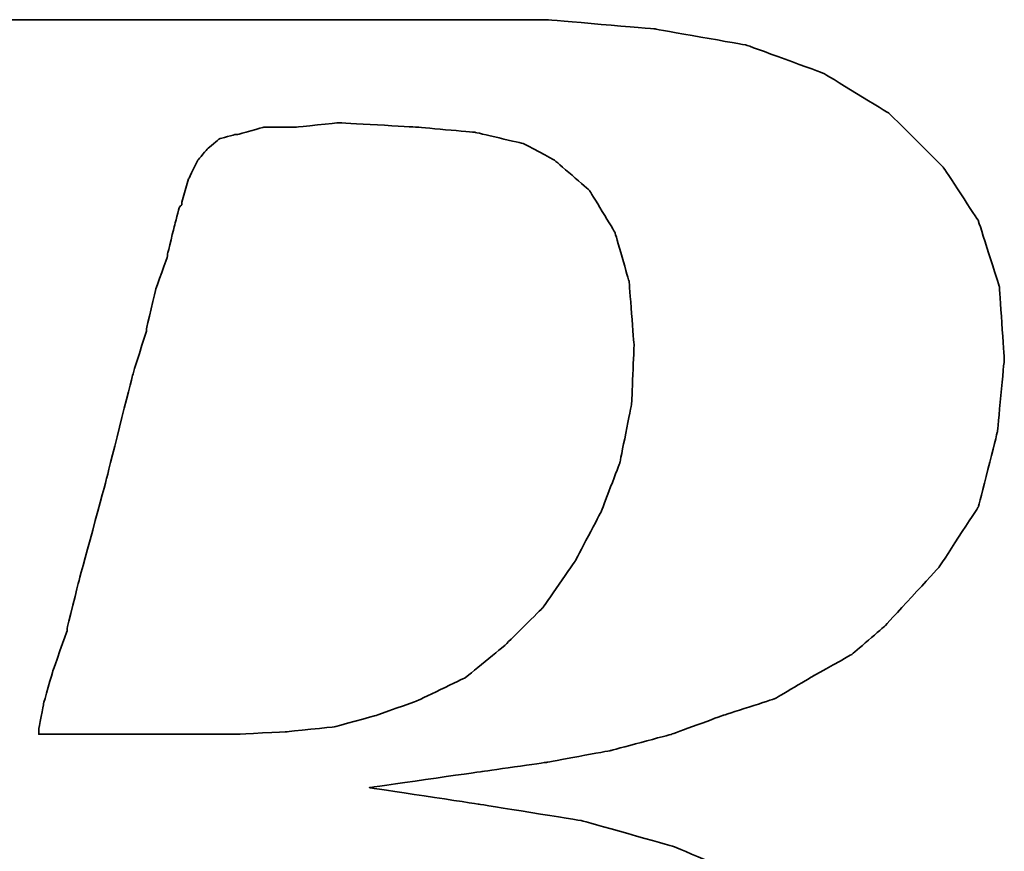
# Model space of a CAD drawing. Header units: millimetres. Extents: x 725 to 1014, y 326 to 423.
# Tile 32 of 51: x 945.21 to 947.08, y 352.96 to 354.54. Entities that reach past the tile are written whole.
import ezdxf

# ---------------------------------------------------------------- set-up
doc = ezdxf.new("R2010")
doc.units = ezdxf.units.MM
doc.header["$LTSCALE"] = 0.15
doc.layers.add('DIM', color=4, linetype='CONTINUOUS')
doc.layers.add('layer 1', color=7, linetype='CONTINUOUS')

# ---------------------------------------------------------------- blocks, each defined once
blk = doc.blocks.new('TBI MOTION logo(完整正式版)')
at = {"layer": 'layer 1', "color": 22, "lineweight": 35}
for points, knots in [([(-64.65375, -6.86375), (-64.65375, -6.86375), (-64.84375, -7.29625), (-64.84375, -7.29625), (-64.84375, -7.29625), (-64.84375, -7.29625), (-64.86875, -7.34375), (-64.86875, -7.34375), (-64.86875, -7.34375), (-64.86875, -7.34375), (-64.86875, -7.36875), (-64.86875, -7.36875), (-64.86875, -7.36875), (-64.86875, -7.36875), (-65.15375, -7.65375), (-65.15375, -7.65375), (-65.15375, -7.65375), (-65.15375, -7.65375), (-65.17875, -7.65375), (-65.17875, -7.65375), (-65.17875, -7.65375), (-65.17875, -7.65375), (-65.20375, -7.67875), (-65.20375, -7.67875), (-65.20375, -7.67875), (-65.20375, -7.67875), (-65.58875, -7.87125), (-65.58875, -7.87125), (-65.58875, -7.87125), (-65.58875, -7.87125), (-65.63375, -7.87125), (-65.63375, -7.87125), (-65.63375, -7.87125), (-65.63375, -7.87125), (-65.65875, -7.89375), (-65.65875, -7.89375), (-65.65875, -7.89375), (-65.65875, -7.89375), (-66.09375, -7.94375), (-66.09375, -7.94375), (-66.09375, -7.94375), (-66.09375, -7.94375), (-66.11375, -7.94375), (-66.11375, -7.94375), (-66.11375, -7.94375), (-66.11375, -7.94375), (-66.16375, -7.94375), (-66.16375, -7.94375), (-66.16375, -7.94375), (-66.16375, -7.94375), (-66.30875, -7.94375), (-66.30875, -7.94375), (-66.30875, -7.94375), (-66.30875, -7.94375), (-66.69375, -7.94375), (-66.69375, -7.94375), (-66.69375, -7.94375), (-66.69375, -7.94375), (-67.07375, -7.94375), (-67.07375, -7.94375), (-67.07375, -7.94375), (-67.07375, -7.94375), (-67.12375, -7.94375), (-67.12375, -7.94375), (-67.12375, -7.94375), (-67.12375, -7.94375), (-67.12375, -7.96625), (-67.12375, -7.96625), (-67.12375, -7.96625), (-67.12375, -7.96625), (-67.14875, -7.99125), (-67.14875, -7.99125), (-67.14875, -7.99125), (-67.14875, -7.99125), (-67.24375, -8.34875), (-67.24375, -8.34875), (-67.24375, -8.34875), (-67.24375, -8.34875), (-67.31375, -8.68625), (-67.31375, -8.68625), (-67.31375, -8.68625), (-67.31375, -8.68625), (-67.26875, -8.68625), (-67.26875, -8.68625), (-67.26875, -8.68625), (-67.26875, -8.68625), (-67.07375, -8.68625), (-67.07375, -8.68625), (-67.07375, -8.68625), (-67.07375, -8.68625), (-66.54875, -8.68625), (-66.54875, -8.68625), (-66.54875, -8.68625), (-66.54875, -8.68625), (-65.82625, -8.68625), (-65.82625, -8.68625), (-65.82625, -8.68625), (-65.82625, -8.68625), (-65.01375, -8.68625), (-65.01375, -8.68625), (-65.01375, -8.68625), (-65.01375, -8.68625), (-64.05375, -8.68625), (-64.05375, -8.68625), (-64.05375, -8.68625), (-64.05375, -8.68625), (-62.08375, -8.68625), (-62.08375, -8.68625), (-62.08375, -8.68625), (-62.08375, -8.68625), (-60.06875, -8.68625), (-60.06875, -8.68625), (-60.06875, -8.68625), (-60.06875, -8.68625), (-59.10875, -8.68625), (-59.10875, -8.68625), (-59.10875, -8.68625), (-59.10875, -8.68625), (-58.29375, -8.68625), (-58.29375, -8.68625), (-58.29375, -8.68625), (-58.29375, -8.68625), (-57.57375, -8.68625), (-57.57375, -8.68625), (-57.57375, -8.68625), (-57.57375, -8.68625), (-57.04875, -8.68625), (-57.04875, -8.68625), (-57.04875, -8.68625), (-57.04875, -8.68625), (-56.85375, -8.68625), (-56.85375, -8.68625), (-56.85375, -8.68625), (-56.85375, -8.68625), (-56.70875, -8.68625), (-56.70875, -8.68625), (-56.70875, -8.68625), (-56.70875, -8.68625), (-56.61375, -8.68625), (-56.61375, -8.68625), (-56.61375, -8.68625), (-56.61375, -8.68625), (-56.56875, -8.68625), (-56.56875, -8.68625), (-56.56875, -8.68625), (-56.56875, -8.68625), (-55.65375, -8.63875), (-55.65375, -8.63875), (-55.65375, -8.63875), (-55.65375, -8.63875), (-54.76875, -8.51875), (-54.76875, -8.51875), (-54.76875, -8.51875), (-54.76875, -8.51875), (-53.90375, -8.30375), (-53.90375, -8.30375), (-53.90375, -8.30375), (-53.90375, -8.30375), (-53.08875, -8.03875), (-53.08875, -8.03875), (-53.08875, -8.03875), (-53.08875, -8.03875), (-52.34375, -7.65375), (-52.34375, -7.65375), (-52.34375, -7.65375), (-52.34375, -7.65375), (-51.69875, -7.29625), (-51.69875, -7.29625), (-51.69875, -7.29625), (-51.69875, -7.29625), (-51.21875, -6.91125), (-51.21875, -6.91125), (-51.21875, -6.91125), (-51.21875, -6.91125), (-50.83375, -6.50375), (-50.83375, -6.50375), (-50.83375, -6.50375), (-50.83375, -6.50375), (-50.44875, -5.94875), (-50.44875, -5.94875), (-50.44875, -5.94875), (-50.44875, -5.94875), (-50.13875, -5.30375), (-50.13875, -5.30375), (-50.13875, -5.30375), (-50.13875, -5.30375), (-49.99375, -4.65375), (-49.99375, -4.65375), (-49.99375, -4.65375), (-49.99375, -4.65375), (-49.92375, -3.98375), (-49.92375, -3.98375), (-49.92375, -3.98375), (-49.92375, -3.98375), (-49.99375, -3.19374), (-49.99375, -3.19374), (-49.99375, -3.19374), (-49.99375, -3.19374), (-50.23374, -2.44874), (-50.23374, -2.44874), (-50.23374, -2.44874), (-50.23374, -2.44874), (-50.59375, -1.87374), (-50.59375, -1.87374), (-50.59375, -1.87374), (-50.59375, -1.87374), (-51.09875, -1.31874), (-51.09875, -1.31874), (-51.09875, -1.31874), (-51.09875, -1.31874), (-51.74375, -0.81875), (-51.74375, -0.81875), (-51.74375, -0.81875), (-51.74375, -0.81875), (-52.53875, -0.48125), (-52.53875, -0.48125), (-52.53875, -0.48125), (-52.53875, -0.48125), (-53.47375, -0.21875), (-53.47375, -0.21875), (-53.47375, -0.21875), (-53.47375, -0.21875), (-54.52875, -0.04874), (-54.52875, -0.04874), (-54.52875, -0.04874), (-54.52875, -0.04874), (-55.65375, 0.12125), (-55.65375, 0.12125), (-55.65375, 0.12125), (-55.65375, 0.12125), (-54.50375, 0.28624), (-54.50375, 0.28624), (-54.50375, 0.28624), (-54.50375, 0.28624), (-53.83375, 0.38124), (-53.83375, 0.38124), (-53.83375, 0.38124), (-53.83375, 0.38124), (-53.18375, 0.50125), (-53.18375, 0.50125), (-53.18375, 0.50125), (-53.18375, 0.50125), (-52.55875, 0.66874), (-52.55875, 0.66874), (-52.55875, 0.66874), (-52.55875, 0.66874), (-52.03375, 0.86124), (-52.03375, 0.86124), (-52.03375, 0.86124), (-52.03375, 0.86124), (-51.50374, 1.03124), (-51.50374, 1.03124), (-51.50374, 1.03124), (-51.50374, 1.03124), (-51.09875, 1.27125), (-51.09875, 1.27125), (-51.09875, 1.27125), (-51.09875, 1.27125), (-50.71375, 1.48624), (-50.71375, 1.48624), (-50.71375, 1.48624), (-50.71375, 1.48624), (-50.37625, 1.77625), (-50.37625, 1.77625), (-50.37625, 1.77625), (-50.37625, 1.77625), (-49.82375, 2.37625), (-49.82375, 2.37625), (-49.82375, 2.37625), (-49.82375, 2.37625), (-49.41875, 2.99625), (-49.41875, 2.99625), (-49.41875, 2.99625), (-49.41875, 2.99625), (-49.22375, 3.76625), (-49.22375, 3.76625), (-49.22375, 3.76625), (-49.22375, 3.76625), (-49.15375, 4.50874), (-49.15375, 4.50874), (-49.15375, 4.50874), (-49.15375, 4.50874), (-49.20375, 5.25125), (-49.20375, 5.25125), (-49.20375, 5.25125), (-49.20375, 5.25125), (-49.41875, 5.92625), (-49.41875, 5.92625), (-49.41875, 5.92625), (-49.41875, 5.92625), (-49.77875, 6.47625), (-49.77875, 6.47625), (-49.77875, 6.47625), (-49.77875, 6.47625), (-50.33125, 7.02624), (-50.33125, 7.02624), (-50.33125, 7.02624), (-50.33125, 7.02624), (-51.00125, 7.43625), (-51.00125, 7.43625), (-51.00125, 7.43625), (-51.00125, 7.43625), (-51.79375, 7.72625), (-51.79375, 7.72625), (-51.79375, 7.72625), (-51.79375, 7.72625), (-52.72875, 7.89124), (-52.72875, 7.89124), (-52.72875, 7.89124), (-52.72875, 7.89124), (-53.83375, 7.98625), (-53.83375, 7.98625), (-53.83375, 7.98625), (-53.83375, 7.98625), (-53.92875, 7.98625), (-53.92875, 7.98625), (-53.92875, 7.98625), (-53.92875, 7.98625), (-54.26375, 7.98625), (-54.26375, 7.98625), (-54.26375, 7.98625), (-54.26375, 7.98625), (-54.74375, 7.98625), (-54.74375, 7.98625), (-54.74375, 7.98625), (-54.74375, 7.98625), (-55.36875, 7.98625), (-55.36875, 7.98625), (-55.36875, 7.98625), (-55.36875, 7.98625), (-56.13375, 7.98625), (-56.13375, 7.98625), (-56.13375, 7.98625), (-56.13375, 7.98625), (-56.94875, 7.98625), (-56.94875, 7.98625), (-56.94875, 7.98625), (-56.94875, 7.98625), (-58.77625, 7.98625), (-58.77625, 7.98625), (-58.77625, 7.98625), (-58.77625, 7.98625), (-60.59875, 7.98625), (-60.59875, 7.98625), (-60.59875, 7.98625), (-60.59875, 7.98625), (-61.41375, 7.98625), (-61.41375, 7.98625), (-61.41375, 7.98625), (-61.41375, 7.98625), (-62.17875, 7.98625), (-62.17875, 7.98625), (-62.17875, 7.98625), (-62.17875, 7.98625), (-62.80375, 7.98625), (-62.80375, 7.98625), (-62.80375, 7.98625), (-62.80375, 7.98625), (-63.30625, 7.98625), (-63.30625, 7.98625), (-63.30625, 7.98625), (-63.30625, 7.98625), (-63.57375, 7.98625), (-63.57375, 7.98625), (-63.57375, 7.98625), (-63.57375, 7.98625), (-63.57375, 7.96375), (-63.57375, 7.96375), (-63.57375, 7.96375), (-63.57375, 7.96375), (-63.59875, 7.94125), (-63.59875, 7.94125), (-63.59875, 7.94125), (-63.59875, 7.94125), (-63.69375, 7.55625), (-63.69375, 7.55625), (-63.69375, 7.55625), (-63.69375, 7.55625), (-63.76375, 7.24624), (-63.76375, 7.24624), (-63.76375, 7.24624), (-63.76375, 7.24624), (-63.23875, 7.24624), (-63.23875, 7.24624), (-63.23875, 7.24624), (-63.23875, 7.24624), (-62.75875, 7.24624), (-62.75875, 7.24624), (-62.75875, 7.24624), (-62.75875, 7.24624), (-62.61125, 7.24624), (-62.61125, 7.24624), (-62.61125, 7.24624), (-62.61125, 7.24624), (-62.56625, 7.24624), (-62.56625, 7.24624), (-62.56625, 7.24624), (-62.56625, 7.24624), (-62.22875, 7.24624), (-62.22875, 7.24624), (-62.22875, 7.24624), (-62.22875, 7.24624), (-62.20375, 7.24624), (-62.20375, 7.24624), (-62.20375, 7.24624), (-62.20375, 7.24624), (-62.17875, 7.21875), (-62.17875, 7.21875), (-62.17875, 7.21875), (-62.17875, 7.21875), (-61.96375, 7.17125), (-61.96375, 7.17125), (-61.96375, 7.17125), (-61.96375, 7.17125), (-61.72375, 7.12624), (-61.72375, 7.12624), (-61.72375, 7.12624), (-61.72375, 7.12624), (-61.70375, 7.12624), (-61.70375, 7.12624), (-61.70375, 7.12624), (-61.70375, 7.12624), (-61.55875, 7.07624), (-61.55875, 7.07624), (-61.55875, 7.07624), (-61.55875, 7.07624), (-61.50875, 7.07624), (-61.50875, 7.07624), (-61.50875, 7.07624), (-61.50875, 7.07624), (-61.48375, 7.02624), (-61.48375, 7.02624), (-61.48375, 7.02624), (-61.48375, 7.02624), (-61.31875, 6.83375), (-61.31875, 6.83375), (-61.31875, 6.83375), (-61.31875, 6.83375), (-61.29375, 6.81125), (-61.29375, 6.81125), (-61.29375, 6.81125), (-61.29375, 6.81125), (-61.29375, 6.78625), (-61.29375, 6.78625), (-61.29375, 6.78625), (-61.29375, 6.78625), (-61.19875, 6.50124), (-61.19875, 6.50124), (-61.19875, 6.50124), (-61.19875, 6.50124), (-61.17375, 6.45124), (-61.17375, 6.45124), (-61.17375, 6.45124), (-61.17375, 6.45124), (-61.19875, 6.40625), (-61.19875, 6.40625), (-61.19875, 6.40625), (-61.19875, 6.40625), (-61.26875, 5.99624), (-61.26875, 5.99624), (-61.26875, 5.99624), (-61.26875, 5.99624), (-61.26875, 5.85125), (-61.26875, 5.85125), (-61.26875, 5.85125), (-61.26875, 5.85125), (-61.26875, 5.82625), (-61.26875, 5.82625), (-61.26875, 5.82625), (-61.26875, 5.82625), (-61.29375, 5.80625), (-61.29375, 5.80625), (-61.29375, 5.80625), (-61.29375, 5.80625), (-61.34125, 5.66125), (-61.34125, 5.66125), (-61.34125, 5.66125), (-61.34125, 5.66125), (-61.41375, 5.44625), (-61.41375, 5.44625), (-61.41375, 5.44625), (-61.41375, 5.44625), (-61.48375, 5.15625), (-61.48375, 5.15625), (-61.48375, 5.15625), (-61.48375, 5.15625), (-61.58375, 4.82124), (-61.58375, 4.82124), (-61.58375, 4.82124), (-61.58375, 4.82124), (-61.79875, 4.00375), (-61.79875, 4.00375), (-61.79875, 4.00375), (-61.79875, 4.00375), (-62.05875, 2.99625), (-62.05875, 2.99625), (-62.05875, 2.99625), (-62.05875, 2.99625), (-62.34875, 1.91625), (-62.34875, 1.91625), (-62.34875, 1.91625), (-62.34875, 1.91625), (-62.97375, -0.41124), (-62.97375, -0.41124), (-62.97375, -0.41124), (-62.97375, -0.41124), (-63.59875, -2.75875), (-63.59875, -2.75875), (-63.59875, -2.75875), (-63.59875, -2.75875), (-63.88375, -3.86374), (-63.88375, -3.86374), (-63.88375, -3.86374), (-63.88375, -3.86374), (-64.14875, -4.82374), (-64.14875, -4.82374), (-64.14875, -4.82374), (-64.14875, -4.82374), (-64.36375, -5.64125), (-64.36375, -5.64125), (-64.36375, -5.64125), (-64.36375, -5.64125), (-64.43625, -5.97625), (-64.43625, -5.97625), (-64.43625, -5.97625), (-64.43625, -5.97625), (-64.50875, -6.28625), (-64.50875, -6.28625), (-64.50875, -6.28625), (-64.50875, -6.28625), (-64.50875, -6.30875), (-64.50875, -6.30875), (-64.50875, -6.30875), (-64.50875, -6.30875), (-64.57875, -6.50375), (-64.57875, -6.50375), (-64.57875, -6.50375), (-64.57875, -6.50375), (-64.62875, -6.69625), (-64.62875, -6.69625), (-64.62875, -6.69625), (-64.62875, -6.69625), (-64.62875, -6.76875), (-64.62875, -6.76875), (-64.62875, -6.76875), (-64.62875, -6.76875), (-64.62875, -6.81375), (-64.62875, -6.81375), (-64.62875, -6.81375), (-64.62875, -6.81375), (-64.62875, -6.83875), (-64.62875, -6.83875), (-64.62875, -6.83875), (-64.62875, -6.83875), (-64.65375, -6.86375), (-64.65375, -6.86375)], [0, 0, 0, 0, 0.00719424, 0.00719424, 0.00719424, 0.00719425, 0.01438849, 0.01438849, 0.01438849, 0.0143885, 0.02158273, 0.02158273, 0.02158273, 0.02158274, 0.02877698, 0.02877698, 0.02877698, 0.02877699, 0.03597122, 0.03597122, 0.03597122, 0.03597123, 0.04316547, 0.04316547, 0.04316547, 0.04316548, 0.05035971, 0.05035971, 0.05035971, 0.05035972, 0.05755396, 0.05755396, 0.05755396, 0.05755397, 0.0647482, 0.0647482, 0.0647482, 0.06474821, 0.07194245, 0.07194245, 0.07194245, 0.07194246, 0.07913669, 0.07913669, 0.07913669, 0.0791367, 0.08633094, 0.08633094, 0.08633094, 0.08633095, 0.09352518, 0.09352518, 0.09352518, 0.09352519, 0.10071942, 0.10071942, 0.10071942, 0.10071943, 0.10791367, 0.10791367, 0.10791367, 0.10791368, 0.11510791, 0.11510791, 0.11510791, 0.11510792, 0.12230216, 0.12230216, 0.12230216, 0.12230217, 0.1294964, 0.1294964, 0.1294964, 0.12949641, 0.13669065, 0.13669065, 0.13669065, 0.13669066, 0.14388489, 0.14388489, 0.14388489, 0.1438849, 0.15107914, 0.15107914, 0.15107914, 0.15107915, 0.15827338, 0.15827338, 0.15827338, 0.15827339, 0.16546763, 0.16546763, 0.16546763, 0.16546764, 0.17266187, 0.17266187, 0.17266187, 0.17266188, 0.17985612, 0.17985612, 0.17985612, 0.17985613, 0.18705036, 0.18705036, 0.18705036, 0.18705037, 0.1942446, 0.1942446, 0.1942446, 0.19424461, 0.20143885, 0.20143885, 0.20143885, 0.20143886, 0.20863309, 0.20863309, 0.20863309, 0.2086331, 0.21582734, 0.21582734, 0.21582734, 0.21582735, 0.22302158, 0.22302158, 0.22302158, 0.22302159, 0.23021583, 0.23021583, 0.23021583, 0.23021584, 0.23741007, 0.23741007, 0.23741007, 0.23741008, 0.24460432, 0.24460432, 0.24460432, 0.24460433, 0.25179856, 0.25179856, 0.25179856, 0.25179857, 0.25899281, 0.25899281, 0.25899281, 0.25899282, 0.26618705, 0.26618705, 0.26618705, 0.26618706, 0.27338129, 0.27338129, 0.27338129, 0.2733813, 0.28057554, 0.28057554, 0.28057554, 0.28057555, 0.28776978, 0.28776978, 0.28776978, 0.28776979, 0.29496403, 0.29496403, 0.29496403, 0.29496404, 0.30215827, 0.30215827, 0.30215827, 0.30215828, 0.30935252, 0.30935252, 0.30935252, 0.30935253, 0.31654676, 0.31654676, 0.31654676, 0.31654677, 0.32374101, 0.32374101, 0.32374101, 0.32374102, 0.33093525, 0.33093525, 0.33093525, 0.33093526, 0.3381295, 0.3381295, 0.3381295, 0.33812951, 0.34532374, 0.34532374, 0.34532374, 0.34532375, 0.35251799, 0.35251799, 0.35251799, 0.352518, 0.35971223, 0.35971223, 0.35971223, 0.35971224, 0.36690647, 0.36690647, 0.36690647, 0.36690648, 0.37410072, 0.37410072, 0.37410072, 0.37410073, 0.38129496, 0.38129496, 0.38129496, 0.38129497, 0.38848921, 0.38848921, 0.38848921, 0.38848922, 0.39568345, 0.39568345, 0.39568345, 0.39568346, 0.4028777, 0.4028777, 0.4028777, 0.40287771, 0.41007194, 0.41007194, 0.41007194, 0.41007195, 0.41726619, 0.41726619, 0.41726619, 0.4172662, 0.42446043, 0.42446043, 0.42446043, 0.42446044, 0.43165468, 0.43165468, 0.43165468, 0.43165469, 0.43884892, 0.43884892, 0.43884892, 0.43884893, 0.44604317, 0.44604317, 0.44604317, 0.44604318, 0.45323741, 0.45323741, 0.45323741, 0.45323742, 0.46043165, 0.46043165, 0.46043165, 0.46043166, 0.4676259, 0.4676259, 0.4676259, 0.46762591, 0.47482014, 0.47482014, 0.47482014, 0.47482015, 0.48201439, 0.48201439, 0.48201439, 0.4820144, 0.48920863, 0.48920863, 0.48920863, 0.48920864, 0.49640288, 0.49640288, 0.49640288, 0.49640289, 0.50359712, 0.50359712, 0.50359712, 0.50359713, 0.51079137, 0.51079137, 0.51079137, 0.51079138, 0.51798561, 0.51798561, 0.51798561, 0.51798562, 0.52517986, 0.52517986, 0.52517986, 0.52517987, 0.5323741, 0.5323741, 0.5323741, 0.53237411, 0.53956835, 0.53956835, 0.53956835, 0.53956836, 0.54676259, 0.54676259, 0.54676259, 0.5467626, 0.55395683, 0.55395683, 0.55395683, 0.55395684, 0.56115108, 0.56115108, 0.56115108, 0.56115109, 0.56834532, 0.56834532, 0.56834532, 0.56834533, 0.57553957, 0.57553957, 0.57553957, 0.57553958, 0.58273381, 0.58273381, 0.58273381, 0.58273382, 0.58992806, 0.58992806, 0.58992806, 0.58992807, 0.5971223, 0.5971223, 0.5971223, 0.59712231, 0.60431655, 0.60431655, 0.60431655, 0.60431656, 0.61151079, 0.61151079, 0.61151079, 0.6115108, 0.61870504, 0.61870504, 0.61870504, 0.61870505, 0.62589928, 0.62589928, 0.62589928, 0.62589929, 0.63309353, 0.63309353, 0.63309353, 0.63309354, 0.64028777, 0.64028777, 0.64028777, 0.64028778, 0.64748201, 0.64748201, 0.64748201, 0.64748202, 0.65467626, 0.65467626, 0.65467626, 0.65467627, 0.6618705, 0.6618705, 0.6618705, 0.66187051, 0.66906475, 0.66906475, 0.66906475, 0.66906476, 0.67625899, 0.67625899, 0.67625899, 0.676259, 0.68345324, 0.68345324, 0.68345324, 0.68345325, 0.69064748, 0.69064748, 0.69064748, 0.69064749, 0.69784173, 0.69784173, 0.69784173, 0.69784174, 0.70503597, 0.70503597, 0.70503597, 0.70503598, 0.71223022, 0.71223022, 0.71223022, 0.71223023, 0.71942446, 0.71942446, 0.71942446, 0.71942447, 0.72661871, 0.72661871, 0.72661871, 0.72661872, 0.73381295, 0.73381295, 0.73381295, 0.73381296, 0.74100719, 0.74100719, 0.74100719, 0.7410072, 0.74820144, 0.74820144, 0.74820144, 0.74820145, 0.75539568, 0.75539568, 0.75539568, 0.75539569, 0.76258993, 0.76258993, 0.76258993, 0.76258994, 0.76978417, 0.76978417, 0.76978417, 0.76978418, 0.77697842, 0.77697842, 0.77697842, 0.77697843, 0.78417266, 0.78417266, 0.78417266, 0.78417267, 0.79136691, 0.79136691, 0.79136691, 0.79136692, 0.79856115, 0.79856115, 0.79856115, 0.79856116, 0.8057554, 0.8057554, 0.8057554, 0.80575541, 0.81294964, 0.81294964, 0.81294964, 0.81294965, 0.82014388, 0.82014388, 0.82014388, 0.82014389, 0.82733813, 0.82733813, 0.82733813, 0.82733814, 0.83453237, 0.83453237, 0.83453237, 0.83453238, 0.84172662, 0.84172662, 0.84172662, 0.84172663, 0.84892086, 0.84892086, 0.84892086, 0.84892087, 0.85611511, 0.85611511, 0.85611511, 0.85611512, 0.86330935, 0.86330935, 0.86330935, 0.86330936, 0.8705036, 0.8705036, 0.8705036, 0.87050361, 0.87769784, 0.87769784, 0.87769784, 0.87769785, 0.88489209, 0.88489209, 0.88489209, 0.8848921, 0.89208633, 0.89208633, 0.89208633, 0.89208634, 0.89928058, 0.89928058, 0.89928058, 0.89928059, 0.90647482, 0.90647482, 0.90647482, 0.90647483, 0.91366906, 0.91366906, 0.91366906, 0.91366907, 0.92086331, 0.92086331, 0.92086331, 0.92086332, 0.92805755, 0.92805755, 0.92805755, 0.92805756, 0.9352518, 0.9352518, 0.9352518, 0.93525181, 0.94244604, 0.94244604, 0.94244604, 0.94244605, 0.94964029, 0.94964029, 0.94964029, 0.9496403, 0.95683453, 0.95683453, 0.95683453, 0.95683454, 0.96402878, 0.96402878, 0.96402878, 0.96402879, 0.97122302, 0.97122302, 0.97122302, 0.97122303, 0.97841727, 0.97841727, 0.97841727, 0.97841728, 0.98561151, 0.98561151, 0.98561151, 0.98561152, 0.99280576, 0.99280576, 0.99280576, 0.99280577, 1, 1, 1, 1]), ([(-57.50375, 6.35625), (-57.50375, 6.35625), (-57.57375, 6.11625), (-57.57375, 6.11625), (-57.57375, 6.11625), (-57.57375, 6.11625), (-57.57375, 6.09125), (-57.57375, 6.09125), (-57.57375, 6.09125), (-57.57375, 6.09125), (-57.59875, 6.06625), (-57.59875, 6.06625), (-57.59875, 6.06625), (-57.59875, 6.06625), (-57.64875, 5.87625), (-57.64875, 5.87625), (-57.64875, 5.87625), (-57.64875, 5.87625), (-57.71875, 5.58875), (-57.71875, 5.58875), (-57.71875, 5.58875), (-57.71875, 5.58875), (-57.71875, 5.56625), (-57.71875, 5.56625), (-57.71875, 5.56625), (-57.71875, 5.56625), (-57.83875, 5.23125), (-57.83875, 5.23125), (-57.83875, 5.23125), (-57.83875, 5.23125), (-57.93625, 4.82124), (-57.93625, 4.82124), (-57.93625, 4.82124), (-57.93625, 4.82124), (-57.93625, 4.79624), (-57.93625, 4.79624), (-57.93625, 4.79624), (-57.93625, 4.79624), (-58.07875, 4.34125), (-58.07875, 4.34125), (-58.07875, 4.34125), (-58.07875, 4.34125), (-58.34375, 3.28625), (-58.34375, 3.28625), (-58.34375, 3.28625), (-58.34375, 3.28625), (-58.62875, 2.23124), (-58.62875, 2.23124), (-58.62875, 2.23124), (-58.62875, 2.23124), (-58.74875, 1.75125), (-58.74875, 1.75125), (-58.74875, 1.75125), (-58.74875, 1.75125), (-58.74875, 1.72625), (-58.74875, 1.72625), (-58.74875, 1.72625), (-58.74875, 1.72625), (-58.89375, 1.31625), (-58.89375, 1.31625), (-58.89375, 1.31625), (-58.89375, 1.31625), (-58.98875, 0.98124), (-58.98875, 0.98124), (-58.98875, 0.98124), (-58.98875, 0.98124), (-59.03875, 0.71625), (-59.03875, 0.71625), (-59.03875, 0.71625), (-59.03875, 0.71625), (-59.03875, 0.66874), (-59.03875, 0.66874), (-59.03875, 0.66874), (-59.03875, 0.66874), (-58.91875, 0.66874), (-58.91875, 0.66874), (-58.91875, 0.66874), (-58.91875, 0.66874), (-58.53375, 0.66874), (-58.53375, 0.66874), (-58.53375, 0.66874), (-58.53375, 0.66874), (-58.10375, 0.66874), (-58.10375, 0.66874), (-58.10375, 0.66874), (-58.10375, 0.66874), (-57.66875, 0.66874), (-57.66875, 0.66874), (-57.66875, 0.66874), (-57.66875, 0.66874), (-57.33375, 0.66874), (-57.33375, 0.66874), (-57.33375, 0.66874), (-57.33375, 0.66874), (-57.09375, 0.66874), (-57.09375, 0.66874), (-57.09375, 0.66874), (-57.09375, 0.66874), (-56.99875, 0.66874), (-56.99875, 0.66874), (-56.99875, 0.66874), (-56.99875, 0.66874), (-56.49375, 0.69374), (-56.49375, 0.69374), (-56.49375, 0.69374), (-56.49375, 0.69374), (-56.01375, 0.74374), (-56.01375, 0.74374), (-56.01375, 0.74374), (-56.01375, 0.74374), (-55.58375, 0.86124), (-55.58375, 0.86124), (-55.58375, 0.86124), (-55.58375, 0.86124), (-55.17375, 1.00624), (-55.17375, 1.00624), (-55.17375, 1.00624), (-55.17375, 1.00624), (-54.67375, 1.24625), (-54.67375, 1.24625), (-54.67375, 1.24625), (-54.67375, 1.24625), (-54.26375, 1.58124), (-54.26375, 1.58124), (-54.26375, 1.58124), (-54.26375, 1.58124), (-53.87875, 1.96374), (-53.87875, 1.96374), (-53.87875, 1.96374), (-53.87875, 1.96374), (-53.54375, 2.44625), (-53.54375, 2.44625), (-53.54375, 2.44625), (-53.54375, 2.44625), (-53.27875, 2.95125), (-53.27875, 2.95125), (-53.27875, 2.95125), (-53.27875, 2.95125), (-53.08875, 3.45124), (-53.08875, 3.45124), (-53.08875, 3.45124), (-53.08875, 3.45124), (-52.96875, 4.05124), (-52.96875, 4.05124), (-52.96875, 4.05124), (-52.96875, 4.05124), (-52.94375, 4.65125), (-52.94375, 4.65125), (-52.94375, 4.65125), (-52.94375, 4.65125), (-52.99375, 5.30125), (-52.99375, 5.30125), (-52.99375, 5.30125), (-52.99375, 5.30125), (-53.13875, 5.80625), (-53.13875, 5.80625), (-53.13875, 5.80625), (-53.13875, 5.80625), (-53.39875, 6.23625), (-53.39875, 6.23625), (-53.39875, 6.23625), (-53.39875, 6.23625), (-53.75875, 6.54875), (-53.75875, 6.54875), (-53.75875, 6.54875), (-53.75875, 6.54875), (-54.07375, 6.71625), (-54.07375, 6.71625), (-54.07375, 6.71625), (-54.07375, 6.71625), (-54.57375, 6.83375), (-54.57375, 6.83375), (-54.57375, 6.83375), (-54.57375, 6.83375), (-55.17375, 6.88625), (-55.17375, 6.88625), (-55.17375, 6.88625), (-55.17375, 6.88625), (-55.96875, 6.93125), (-55.96875, 6.93125), (-55.96875, 6.93125), (-55.96875, 6.93125), (-56.39875, 6.88625), (-56.39875, 6.88625), (-56.39875, 6.88625), (-56.39875, 6.88625), (-56.42125, 6.88625), (-56.42125, 6.88625), (-56.42125, 6.88625), (-56.42125, 6.88625), (-56.73375, 6.88625), (-56.73375, 6.88625), (-56.73375, 6.88625), (-56.73375, 6.88625), (-56.99875, 6.81125), (-56.99875, 6.81125), (-56.99875, 6.81125), (-56.99875, 6.81125), (-57.02375, 6.81125), (-57.02375, 6.81125), (-57.02375, 6.81125), (-57.02375, 6.81125), (-57.18875, 6.76625), (-57.18875, 6.76625), (-57.18875, 6.76625), (-57.18875, 6.76625), (-57.30875, 6.66625), (-57.30875, 6.66625), (-57.30875, 6.66625), (-57.30875, 6.66625), (-57.40875, 6.54875), (-57.40875, 6.54875), (-57.40875, 6.54875), (-57.40875, 6.54875), (-57.50375, 6.35625), (-57.50375, 6.35625)], [0, 0, 0, 0, 0.01851852, 0.01851852, 0.01851852, 0.01851853, 0.03703704, 0.03703704, 0.03703704, 0.03703705, 0.05555556, 0.05555556, 0.05555556, 0.05555557, 0.07407407, 0.07407407, 0.07407407, 0.07407408, 0.09259259, 0.09259259, 0.09259259, 0.0925926, 0.11111111, 0.11111111, 0.11111111, 0.11111112, 0.12962963, 0.12962963, 0.12962963, 0.12962964, 0.14814815, 0.14814815, 0.14814815, 0.14814816, 0.16666667, 0.16666667, 0.16666667, 0.16666668, 0.18518519, 0.18518519, 0.18518519, 0.1851852, 0.2037037, 0.2037037, 0.2037037, 0.20370371, 0.22222222, 0.22222222, 0.22222222, 0.22222223, 0.24074074, 0.24074074, 0.24074074, 0.24074075, 0.25925926, 0.25925926, 0.25925926, 0.25925927, 0.27777778, 0.27777778, 0.27777778, 0.27777779, 0.2962963, 0.2962963, 0.2962963, 0.29629631, 0.31481481, 0.31481481, 0.31481481, 0.31481482, 0.33333333, 0.33333333, 0.33333333, 0.33333334, 0.35185185, 0.35185185, 0.35185185, 0.35185186, 0.37037037, 0.37037037, 0.37037037, 0.37037038, 0.38888889, 0.38888889, 0.38888889, 0.3888889, 0.40740741, 0.40740741, 0.40740741, 0.40740742, 0.42592593, 0.42592593, 0.42592593, 0.42592594, 0.44444444, 0.44444444, 0.44444444, 0.44444445, 0.46296296, 0.46296296, 0.46296296, 0.46296297, 0.48148148, 0.48148148, 0.48148148, 0.48148149, 0.5, 0.5, 0.5, 0.50000001, 0.51851852, 0.51851852, 0.51851852, 0.51851853, 0.53703704, 0.53703704, 0.53703704, 0.53703705, 0.55555556, 0.55555556, 0.55555556, 0.55555557, 0.57407407, 0.57407407, 0.57407407, 0.57407408, 0.59259259, 0.59259259, 0.59259259, 0.5925926, 0.61111111, 0.61111111, 0.61111111, 0.61111112, 0.62962963, 0.62962963, 0.62962963, 0.62962964, 0.64814815, 0.64814815, 0.64814815, 0.64814816, 0.66666667, 0.66666667, 0.66666667, 0.66666668, 0.68518519, 0.68518519, 0.68518519, 0.6851852, 0.7037037, 0.7037037, 0.7037037, 0.70370371, 0.72222222, 0.72222222, 0.72222222, 0.72222223, 0.74074074, 0.74074074, 0.74074074, 0.74074075, 0.75925926, 0.75925926, 0.75925926, 0.75925927, 0.77777778, 0.77777778, 0.77777778, 0.77777779, 0.7962963, 0.7962963, 0.7962963, 0.79629631, 0.81481481, 0.81481481, 0.81481481, 0.81481482, 0.83333333, 0.83333333, 0.83333333, 0.83333334, 0.85185185, 0.85185185, 0.85185185, 0.85185186, 0.87037037, 0.87037037, 0.87037037, 0.87037038, 0.88888889, 0.88888889, 0.88888889, 0.8888889, 0.90740741, 0.90740741, 0.90740741, 0.90740742, 0.92592593, 0.92592593, 0.92592593, 0.92592594, 0.94444444, 0.94444444, 0.94444444, 0.94444445, 0.96296296, 0.96296296, 0.96296296, 0.96296297, 0.98148148, 0.98148148, 0.98148148, 0.98148149, 1, 1, 1, 1])]:
    blk.add_open_spline(points, degree=3, knots=knots, dxfattribs=at)

msp = doc.modelspace()

# ---------------------------------------------------------------- block references
at = {"layer": 'DIM', "color": 7, "xscale": 0.1852549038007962, "yscale": 0.1852549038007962, "zscale": 0.1852549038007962}
msp.add_blockref('TBI MOTION logo(完整正式版)', (956.1882, 353.0618), dxfattribs=at)

doc.saveas('drawing.dxf')
